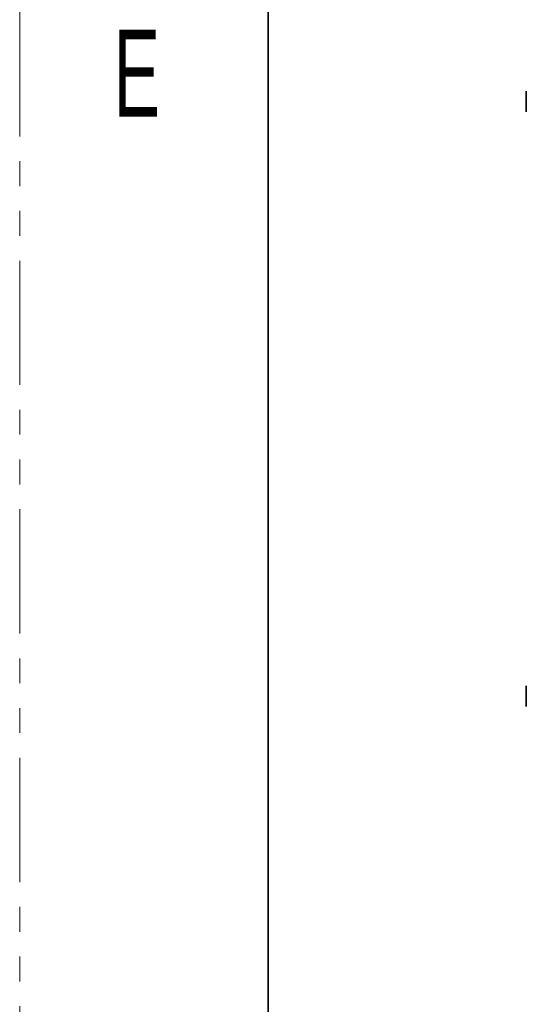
# Model space of a CAD drawing. Header units: millimetres. Extents: x 0 to 1118, y 0 to 864.
# Tile 77 of 256: x 0 to 26, y 438 to 489. Entities that reach past the tile are written whole.
import ezdxf

# ---------------------------------------------------------------- set-up
doc = ezdxf.new("R2010")
doc.units = ezdxf.units.MM
doc.linetypes.add('PHANTOM', pattern=[12.7, 6.35, -1.27, 1.27, -1.27, 1.27, -1.27])
doc.styles.add('SLDTEXTSTYLE1', font='TXT', dxfattribs={"width": 0.6})

msp = doc.modelspace()

# ---------------------------------------------------------------- linework, layer by layer
at = {"color": 7, "linetype": 'PHANTOM', "lineweight": 18}
msp.add_line((0, 0), (0, 863.6), dxfattribs=at)
at = {"color": 7, "linetype": 'Continuous', "lineweight": 35}
for p, q in [((12.7, 838.2), (12.7, 25.4)), ((25.9041, 484.9042), (25.9041, 483.8487)), ((25.9041, 454.5292), (25.9041, 453.4737))]:
    msp.add_line(p, q, dxfattribs=at)

# ---------------------------------------------------------------- texts
at = {"color": 7, "linetype": 'Continuous', "lineweight": 0, "insert": (4.7942, 488.0477), "char_height": 4.445, "attachment_point": 1, "style": 'SLDTEXTSTYLE1'}
msp.add_mtext('E', dxfattribs=at)

doc.saveas('drawing.dxf')
